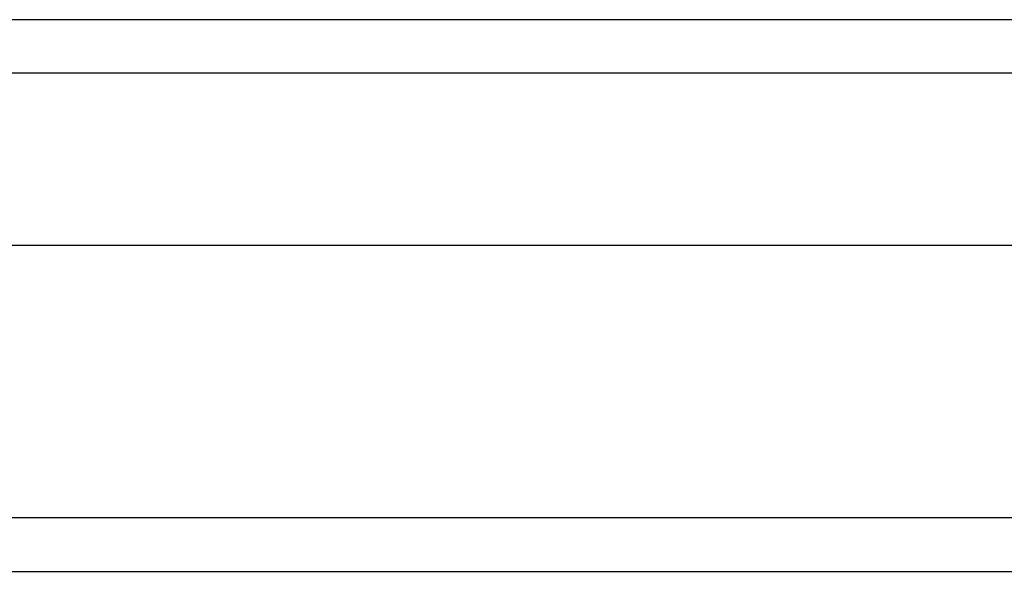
# Model space of a CAD drawing. Header units: inches. Extents: x 2 to 144, y 2 to 93.
# Tile 14 of 56: x 78.801 to 80.345, y 37.101 to 37.967. Entities that reach past the tile are written whole.
import ezdxf

# ---------------------------------------------------------------- set-up
doc = ezdxf.new("R2010")
doc.units = ezdxf.units.IN
doc.header["$LTSCALE"] = 8.616264
doc.header["$MEASUREMENT"] = 0
doc.layers.add('Visible Edges(ANSI)', color=7, linetype='Continuous', lineweight=25)
doc.layers.add('Visible Tangent Edges(ANSI)', color=7, linetype='Continuous', lineweight=25)

msp = doc.modelspace()

# ---------------------------------------------------------------- linework, layer by layer
at = {"layer": 'Visible Edges(ANSI)'}
for p, q in [((62.7804, 37.967), (80.9879, 37.967)), ((80.9879, 37.6126), (62.7804, 37.6126)), ((61.9671, 37.1007), (81.8012, 37.1007))]:
    msp.add_line(p, q, dxfattribs=at)
at = {"layer": 'Visible Tangent Edges(ANSI)'}
for p, q in [((81.103, 37.883), (62.6654, 37.883)), ((81.8012, 37.1847), (61.9671, 37.1847))]:
    msp.add_line(p, q, dxfattribs=at)

doc.saveas('drawing.dxf')
